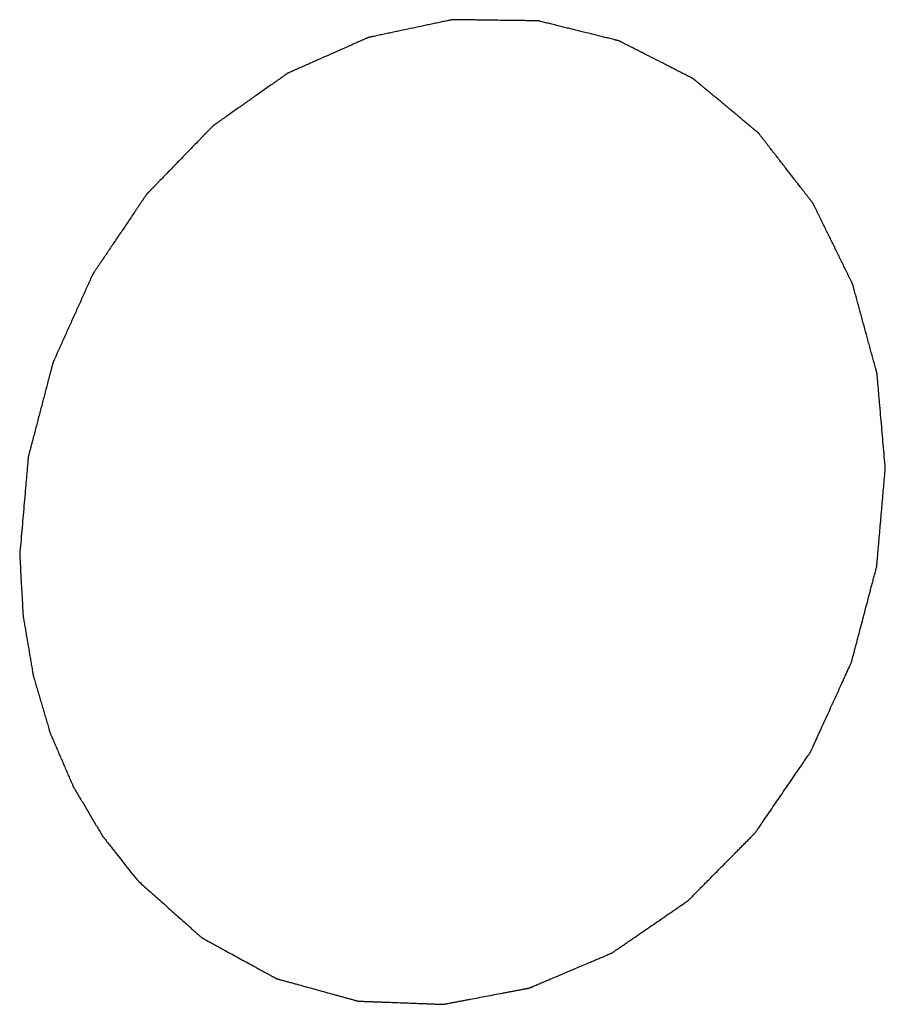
# Model space of a CAD drawing. Header units: millimetres. Extents: x 2798 to 3316, y 1544 to 1917.
# Tile 7 of 17: x 2870.83 to 2871.96, y 1579 to 1580.28. Entities that reach past the tile are written whole.
import ezdxf

# ---------------------------------------------------------------- set-up
doc = ezdxf.new("R2010")
doc.units = ezdxf.units.MM

msp = doc.modelspace()

# ---------------------------------------------------------------- linework, layer by layer
at = {"color": 7, "linetype": 'Continuous'}
for points, knots in [([(2871.95947, 1579.70029), (2871.95858, 1579.71056), (2871.95724, 1579.72597), (2871.95545, 1579.74651), (2871.95411, 1579.76192), (2871.95299, 1579.77476), (2871.9521, 1579.78503), (2871.95143, 1579.79274), (2871.95087, 1579.79915), (2871.95042, 1579.80429), (2871.95009, 1579.80814), (2871.94975, 1579.81199), (2871.94947, 1579.8152), (2871.94925, 1579.81777), (2871.94911, 1579.81938), (2871.949, 1579.82066), (2871.94892, 1579.82162), (2871.94884, 1579.82243), (2871.9488, 1579.82299), (2871.94877, 1579.82331), (2871.94876, 1579.82355), (2871.94868, 1579.82378), (2871.94861, 1579.82408), (2871.94846, 1579.82461), (2871.94825, 1579.82537), (2871.948, 1579.82628), (2871.94767, 1579.82749), (2871.94726, 1579.82901), (2871.9466, 1579.83143), (2871.94577, 1579.83446), (2871.94478, 1579.8381), (2871.94379, 1579.84174), (2871.94246, 1579.84659), (2871.94081, 1579.85265), (2871.93883, 1579.85993), (2871.93618, 1579.86963), (2871.93287, 1579.88176), (2871.92956, 1579.89388), (2871.92692, 1579.90359), (2871.92493, 1579.91086), (2871.92328, 1579.91692), (2871.92196, 1579.92178), (2871.92096, 1579.92541), (2871.91997, 1579.92905), (2871.91914, 1579.93208), (2871.91848, 1579.93451), (2871.91807, 1579.93602), (2871.91774, 1579.93724), (2871.91749, 1579.93815), (2871.91728, 1579.9389), (2871.91714, 1579.93944), (2871.91705, 1579.93974), (2871.91701, 1579.93997), (2871.91689, 1579.94017), (2871.91676, 1579.94044), (2871.91652, 1579.94092), (2871.91619, 1579.94161), (2871.91579, 1579.94243), (2871.91525, 1579.94352), (2871.91458, 1579.94489), (2871.9135, 1579.94708), (2871.91216, 1579.94982), (2871.91055, 1579.95311), (2871.90894, 1579.95639), (2871.90679, 1579.96077), (2871.9041, 1579.96625), (2871.90088, 1579.97282), (2871.89658, 1579.98158), (2871.89121, 1579.99253), (2871.88583, 1580.00348), (2871.88154, 1580.01225), (2871.87831, 1580.01882), (2871.87563, 1580.02429), (2871.87348, 1580.02867), (2871.87186, 1580.03196), (2871.87025, 1580.03524), (2871.86891, 1580.03798), (2871.86784, 1580.04017), (2871.86716, 1580.04154), (2871.86663, 1580.04264), (2871.86622, 1580.04346), (2871.86589, 1580.04414), (2871.86565, 1580.04462), (2871.86552, 1580.04489), (2871.86543, 1580.04511), (2871.86528, 1580.04528), (2871.8651, 1580.04552), (2871.86477, 1580.04593), (2871.86431, 1580.04653), (2871.86376, 1580.04724), (2871.86302, 1580.04819), (2871.8621, 1580.04938), (2871.86062, 1580.05128), (2871.85878, 1580.05366), (2871.85656, 1580.05651), (2871.85435, 1580.05937), (2871.8514, 1580.06317), (2871.84771, 1580.06793), (2871.84329, 1580.07363), (2871.83738, 1580.08124), (2871.83001, 1580.09075), (2871.82263, 1580.10026), (2871.81673, 1580.10787), (2871.8123, 1580.11357), (2871.80861, 1580.11833), (2871.80566, 1580.12213), (2871.80345, 1580.12499), (2871.80123, 1580.12784), (2871.79939, 1580.13022), (2871.79791, 1580.13212), (2871.79699, 1580.13331), (2871.79625, 1580.13426), (2871.7957, 1580.13497), (2871.79524, 1580.13556), (2871.79492, 1580.13598), (2871.79473, 1580.13622), (2871.7946, 1580.13641), (2871.79443, 1580.13653), (2871.79421, 1580.13672), (2871.79382, 1580.13704), (2871.79327, 1580.1375), (2871.7926, 1580.13806), (2871.79172, 1580.13879), (2871.79062, 1580.13972), (2871.78885, 1580.14119), (2871.78664, 1580.14303), (2871.78398, 1580.14525), (2871.78133, 1580.14746), (2871.77779, 1580.15041), (2871.77337, 1580.15409), (2871.76807, 1580.15852), (2871.76099, 1580.16442), (2871.75215, 1580.17179), (2871.7433, 1580.17916), (2871.73623, 1580.18506), (2871.73092, 1580.18949), (2871.7265, 1580.19317), (2871.72297, 1580.19612), (2871.72031, 1580.19834), (2871.71766, 1580.20055), (2871.71545, 1580.20239), (2871.71368, 1580.20387), (2871.71257, 1580.20479), (2871.71169, 1580.20552), (2871.71103, 1580.20608), (2871.71047, 1580.20654), (2871.71009, 1580.20686), (2871.70986, 1580.20704), (2871.70971, 1580.2072), (2871.70951, 1580.20728), (2871.70926, 1580.20741), (2871.70882, 1580.20763), (2871.70819, 1580.20795), (2871.70743, 1580.20834), (2871.70642, 1580.20885), (2871.70516, 1580.2095), (2871.70314, 1580.21052), (2871.70062, 1580.21181), (2871.6976, 1580.21335), (2871.69457, 1580.21489), (2871.69054, 1580.21695), (2871.68549, 1580.21952), (2871.67944, 1580.2226), (2871.67138, 1580.22671), (2871.66129, 1580.23185), (2871.6512, 1580.23699), (2871.64314, 1580.2411), (2871.63708, 1580.24418), (2871.63204, 1580.24675), (2871.62801, 1580.24881), (2871.62498, 1580.25035), (2871.62196, 1580.25189), (2871.61943, 1580.25317), (2871.61742, 1580.2542), (2871.61616, 1580.25484), (2871.61515, 1580.25536), (2871.61439, 1580.25574), (2871.61376, 1580.25606), (2871.61332, 1580.25629), (2871.61307, 1580.25641), (2871.61288, 1580.25653), (2871.61267, 1580.25656), (2871.6124, 1580.25663), (2871.61192, 1580.25675), (2871.61124, 1580.25692), (2871.61042, 1580.25712), (2871.60932, 1580.25739), (2871.60795, 1580.25773), (2871.60577, 1580.25827), (2871.60303, 1580.25895), (2871.59975, 1580.25976), (2871.59646, 1580.26057), (2871.59209, 1580.26166), (2871.58661, 1580.26301), (2871.58005, 1580.26464), (2871.57129, 1580.2668), (2871.56035, 1580.26951), (2871.5494, 1580.27222), (2871.54065, 1580.27438), (2871.53408, 1580.27601), (2871.52861, 1580.27736), (2871.52423, 1580.27844), (2871.52095, 1580.27926), (2871.51767, 1580.28007), (2871.51493, 1580.28075), (2871.51274, 1580.28129), (2871.51137, 1580.28163), (2871.51028, 1580.2819), (2871.50946, 1580.2821), (2871.50877, 1580.28227), (2871.5083, 1580.28239), (2871.50802, 1580.28245), (2871.50782, 1580.28252), (2871.5076, 1580.28251), (2871.50731, 1580.28251), (2871.5068, 1580.28252), (2871.50608, 1580.28253), (2871.50521, 1580.28254), (2871.50405, 1580.28256), (2871.5026, 1580.28257), (2871.50028, 1580.28261), (2871.49739, 1580.28264), (2871.49391, 1580.28269), (2871.49043, 1580.28274), (2871.4858, 1580.2828), (2871.48, 1580.28287), (2871.47305, 1580.28297), (2871.46377, 1580.28309), (2871.45218, 1580.28324), (2871.44059, 1580.2834), (2871.43132, 1580.28352), (2871.42437, 1580.28361), (2871.41857, 1580.28369), (2871.41394, 1580.28375), (2871.41046, 1580.2838), (2871.40698, 1580.28384), (2871.40409, 1580.28388), (2871.40177, 1580.28391), (2871.40032, 1580.28393), (2871.39916, 1580.28395), (2871.39829, 1580.28396), (2871.39757, 1580.28396), (2871.39706, 1580.28398), (2871.39677, 1580.28397), (2871.39655, 1580.28399), (2871.39634, 1580.28393), (2871.39605, 1580.28388), (2871.39556, 1580.28377), (2871.39484, 1580.28362), (2871.39399, 1580.28344), (2871.39285, 1580.2832), (2871.39143, 1580.28289), (2871.38915, 1580.28241), (2871.3863, 1580.28181), (2871.38289, 1580.28109), (2871.37947, 1580.28036), (2871.37491, 1580.2794), (2871.36922, 1580.27819), (2871.36238, 1580.27674), (2871.35327, 1580.27482), (2871.34188, 1580.2724), (2871.33049, 1580.26999), (2871.32138, 1580.26806), (2871.31455, 1580.26662), (2871.30885, 1580.26541), (2871.3043, 1580.26444), (2871.30088, 1580.26372), (2871.29747, 1580.263), (2871.29462, 1580.26239), (2871.29234, 1580.26191), (2871.29092, 1580.26161), (2871.28978, 1580.26137), (2871.28892, 1580.26119), (2871.28821, 1580.26104), (2871.28771, 1580.26093), (2871.28743, 1580.26087), (2871.28721, 1580.26084), (2871.28701, 1580.26073), (2871.28674, 1580.26062), (2871.28626, 1580.2604), (2871.28557, 1580.2601), (2871.28475, 1580.25973), (2871.28365, 1580.25925), (2871.28228, 1580.25864), (2871.28009, 1580.25767), (2871.27735, 1580.25645), (2871.27407, 1580.255), (2871.27078, 1580.25354), (2871.2664, 1580.25159), (2871.26092, 1580.24916), (2871.25435, 1580.24625), (2871.24558, 1580.24236), (2871.23463, 1580.2375), (2871.22367, 1580.23264), (2871.21491, 1580.22875), (2871.20833, 1580.22584), (2871.20286, 1580.22341), (2871.19847, 1580.22146), (2871.19519, 1580.22001), (2871.1919, 1580.21855), (2871.18916, 1580.21733), (2871.18697, 1580.21636), (2871.1856, 1580.21575), (2871.18451, 1580.21527), (2871.18368, 1580.2149), (2871.183, 1580.2146), (2871.18252, 1580.21439), (2871.18225, 1580.21426), (2871.18204, 1580.21419), (2871.18185, 1580.21404), (2871.1816, 1580.21386), (2871.18116, 1580.21355), (2871.18053, 1580.21311), (2871.17977, 1580.21257), (2871.17876, 1580.21186), (2871.17749, 1580.21097), (2871.17547, 1580.20954), (2871.17295, 1580.20776), (2871.16992, 1580.20563), (2871.16688, 1580.20349), (2871.16284, 1580.20064), (2871.15779, 1580.19708), (2871.15173, 1580.19281), (2871.14364, 1580.18711), (2871.13354, 1580.17999), (2871.12344, 1580.17286), (2871.11535, 1580.16717), (2871.10929, 1580.16289), (2871.10424, 1580.15933), (2871.1002, 1580.15648), (2871.09716, 1580.15434), (2871.09413, 1580.15221), (2871.09161, 1580.15043), (2871.08959, 1580.149), (2871.08832, 1580.14811), (2871.08731, 1580.1474), (2871.08655, 1580.14687), (2871.08592, 1580.14642), (2871.08548, 1580.14611), (2871.08523, 1580.14593), (2871.08503, 1580.14581), (2871.08487, 1580.14562), (2871.08464, 1580.14539), (2871.08425, 1580.14498), (2871.08369, 1580.1444), (2871.08301, 1580.14371), (2871.08211, 1580.14278), (2871.08098, 1580.14162), (2871.07918, 1580.13976), (2871.07693, 1580.13743), (2871.07422, 1580.13465), (2871.07152, 1580.13186), (2871.06791, 1580.12814), (2871.06341, 1580.12349), (2871.058, 1580.11792), (2871.05079, 1580.11048), (2871.04177, 1580.10119), (2871.03276, 1580.0919), (2871.02555, 1580.08446), (2871.02014, 1580.07889), (2871.01564, 1580.07424), (2871.01203, 1580.07052), (2871.00933, 1580.06774), (2871.00662, 1580.06495), (2871.00437, 1580.06263), (2871.00257, 1580.06077), (2871.00144, 1580.05961), (2871.00054, 1580.05868), (2870.99986, 1580.05798), (2870.9993, 1580.0574), (2870.9989, 1580.05699), (2870.99868, 1580.05676), (2870.9985, 1580.05659), (2870.99838, 1580.05638), (2870.99819, 1580.05611), (2870.99788, 1580.05564), (2870.99742, 1580.05497), (2870.99688, 1580.05416), (2870.99615, 1580.05308), (2870.99524, 1580.05173), (2870.99379, 1580.04958), (2870.99197, 1580.04688), (2870.98979, 1580.04364), (2870.98761, 1580.04041), (2870.98471, 1580.0361), (2870.98108, 1580.0307), (2870.97672, 1580.02423), (2870.97091, 1580.01561), (2870.96364, 1580.00482), (2870.95638, 1579.99404), (2870.95057, 1579.98541), (2870.94621, 1579.97894), (2870.94258, 1579.97355), (2870.93967, 1579.96923), (2870.93749, 1579.966), (2870.93531, 1579.96276), (2870.9335, 1579.96007), (2870.93205, 1579.95791), (2870.93114, 1579.95656), (2870.93041, 1579.95548), (2870.92987, 1579.95467), (2870.92941, 1579.954), (2870.92909, 1579.95353), (2870.92892, 1579.95326), (2870.92877, 1579.95306), (2870.92868, 1579.95283), (2870.92854, 1579.95253), (2870.92831, 1579.952), (2870.92797, 1579.95125), (2870.92756, 1579.95035), (2870.92702, 1579.94915), (2870.92634, 1579.94765), (2870.92526, 1579.94525), (2870.92391, 1579.94225), (2870.92229, 1579.93864), (2870.92067, 1579.93504), (2870.9185, 1579.93024), (2870.9158, 1579.92423), (2870.91255, 1579.91702), (2870.90823, 1579.90741), (2870.90282, 1579.8954), (2870.89741, 1579.88339), (2870.89309, 1579.87378), (2870.88984, 1579.86658), (2870.88714, 1579.86057), (2870.88497, 1579.85577), (2870.88335, 1579.85216), (2870.88173, 1579.84856), (2870.88038, 1579.84556), (2870.8793, 1579.84315), (2870.87862, 1579.84165), (2870.87808, 1579.84045), (2870.87767, 1579.83955), (2870.87734, 1579.8388), (2870.8771, 1579.83828), (2870.87697, 1579.83797), (2870.87685, 1579.83775), (2870.8768, 1579.83751), (2870.87671, 1579.83719), (2870.87657, 1579.83663), (2870.87636, 1579.83583), (2870.87611, 1579.83487), (2870.87577, 1579.8336), (2870.87536, 1579.832), (2870.87469, 1579.82944), (2870.87385, 1579.82625), (2870.87285, 1579.82241), (2870.87184, 1579.81858), (2870.8705, 1579.81347), (2870.86883, 1579.80708), (2870.86682, 1579.79941), (2870.86415, 1579.78918), (2870.8608, 1579.7764), (2870.85746, 1579.76362), (2870.85478, 1579.7534), (2870.85277, 1579.74573), (2870.8511, 1579.73934), (2870.84976, 1579.73423), (2870.84876, 1579.73039), (2870.84775, 1579.72656), (2870.84692, 1579.72337), (2870.84625, 1579.72081), (2870.84583, 1579.71921), (2870.84549, 1579.71793), (2870.84524, 1579.71698), (2870.84504, 1579.71618), (2870.84489, 1579.71562), (2870.84481, 1579.7153), (2870.84473, 1579.71506), (2870.84472, 1579.71481), (2870.84469, 1579.71448), (2870.84464, 1579.71389), (2870.84457, 1579.71306), (2870.84448, 1579.71207), (2870.84437, 1579.71074), (2870.84422, 1579.70907), (2870.84399, 1579.70642), (2870.8437, 1579.70309), (2870.84335, 1579.6991), (2870.84301, 1579.69511), (2870.84254, 1579.6898), (2870.84197, 1579.68315), (2870.84127, 1579.67517), (2870.84035, 1579.66453), (2870.83919, 1579.65124), (2870.8378, 1579.63528), (2870.83595, 1579.61401), (2870.83456, 1579.59806), (2870.83364, 1579.58742)], [0, 0, 0, 0, 0.015625, 0.0234375, 0.03125, 0.0390625, 0.0429688, 0.046875, 0.0507812, 0.0527344, 0.0546875, 0.0566406, 0.0585938, 0.0595703, 0.0605469, 0.0610352, 0.0615234, 0.0620117, 0.0622559, 0.0623779, 0.0625, 0.0626221, 0.0627441, 0.0629883, 0.0634766, 0.0639648, 0.0644531, 0.0654297, 0.0664062, 0.0683594, 0.0703125, 0.0722656, 0.0742188, 0.078125, 0.0820312, 0.0859375, 0.09375, 0.1015625, 0.1054688, 0.109375, 0.1132812, 0.1152344, 0.1171875, 0.1191406, 0.1210938, 0.1220703, 0.1230469, 0.1235352, 0.1240234, 0.1245117, 0.1247559, 0.1248779, 0.125, 0.1251221, 0.1252441, 0.1254883, 0.1259766, 0.1264648, 0.1269531, 0.1279297, 0.1289062, 0.1308594, 0.1328125, 0.1347656, 0.1367188, 0.140625, 0.1445312, 0.1484375, 0.15625, 0.1640625, 0.1679688, 0.171875, 0.1757812, 0.1777344, 0.1796875, 0.1816406, 0.1835938, 0.1845703, 0.1855469, 0.1860352, 0.1865234, 0.1870117, 0.1872559, 0.1873779, 0.1875, 0.1876221, 0.1877441, 0.1879883, 0.1884766, 0.1889648, 0.1894531, 0.1904297, 0.1914062, 0.1933594, 0.1953125, 0.1972656, 0.1992188, 0.203125, 0.2070312, 0.2109375, 0.21875, 0.2265625, 0.2304688, 0.234375, 0.2382812, 0.2402344, 0.2421875, 0.2441406, 0.2460938, 0.2470703, 0.2480469, 0.2485352, 0.2490234, 0.2495117, 0.2497559, 0.2498779, 0.25, 0.2501221, 0.2502441, 0.2504883, 0.2509766, 0.2514648, 0.2519531, 0.2529297, 0.2539062, 0.2558594, 0.2578125, 0.2597656, 0.2617188, 0.265625, 0.2695312, 0.2734375, 0.28125, 0.2890625, 0.2929688, 0.296875, 0.3007812, 0.3027344, 0.3046875, 0.3066406, 0.3085938, 0.3095703, 0.3105469, 0.3110352, 0.3115234, 0.3120117, 0.3122559, 0.3123779, 0.3125, 0.3126221, 0.3127441, 0.3129883, 0.3134766, 0.3139648, 0.3144531, 0.3154297, 0.3164062, 0.3183594, 0.3203125, 0.3222656, 0.3242188, 0.328125, 0.3320312, 0.3359375, 0.34375, 0.3515625, 0.3554688, 0.359375, 0.3632812, 0.3652344, 0.3671875, 0.3691406, 0.3710938, 0.3720703, 0.3730469, 0.3735352, 0.3740234, 0.3745117, 0.3747559, 0.3748779, 0.375, 0.3751221, 0.3752441, 0.3754883, 0.3759766, 0.3764648, 0.3769531, 0.3779297, 0.3789062, 0.3808594, 0.3828125, 0.3847656, 0.3867188, 0.390625, 0.3945312, 0.3984375, 0.40625, 0.4140625, 0.4179688, 0.421875, 0.4257812, 0.4277344, 0.4296875, 0.4316406, 0.4335938, 0.4345703, 0.4355469, 0.4360352, 0.4365234, 0.4370117, 0.4372559, 0.4373779, 0.4375, 0.4376221, 0.4377441, 0.4379883, 0.4384766, 0.4389648, 0.4394531, 0.4404297, 0.4414062, 0.4433594, 0.4453125, 0.4472656, 0.4492188, 0.453125, 0.4570312, 0.4609375, 0.46875, 0.4765625, 0.4804688, 0.484375, 0.4882812, 0.4902344, 0.4921875, 0.4941406, 0.4960938, 0.4970703, 0.4980469, 0.4985352, 0.4990234, 0.4995117, 0.4997559, 0.4998779, 0.5, 0.5001221, 0.5002441, 0.5004883, 0.5009766, 0.5014648, 0.5019531, 0.5029297, 0.5039062, 0.5058594, 0.5078125, 0.5097656, 0.5117188, 0.515625, 0.5195312, 0.5234375, 0.53125, 0.5390625, 0.5429688, 0.546875, 0.5507812, 0.5527344, 0.5546875, 0.5566406, 0.5585938, 0.5595703, 0.5605469, 0.5610352, 0.5615234, 0.5620117, 0.5622559, 0.5623779, 0.5625, 0.5626221, 0.5627441, 0.5629883, 0.5634766, 0.5639648, 0.5644531, 0.5654297, 0.5664062, 0.5683594, 0.5703125, 0.5722656, 0.5742188, 0.578125, 0.5820312, 0.5859375, 0.59375, 0.6015625, 0.6054688, 0.609375, 0.6132812, 0.6152344, 0.6171875, 0.6191406, 0.6210938, 0.6220703, 0.6230469, 0.6235352, 0.6240234, 0.6245117, 0.6247559, 0.6248779, 0.625, 0.6251221, 0.6252441, 0.6254883, 0.6259766, 0.6264648, 0.6269531, 0.6279297, 0.6289062, 0.6308594, 0.6328125, 0.6347656, 0.6367188, 0.640625, 0.6445312, 0.6484375, 0.65625, 0.6640625, 0.6679688, 0.671875, 0.6757812, 0.6777344, 0.6796875, 0.6816406, 0.6835938, 0.6845703, 0.6855469, 0.6860352, 0.6865234, 0.6870117, 0.6872559, 0.6873779, 0.6875, 0.6876221, 0.6877441, 0.6879883, 0.6884766, 0.6889648, 0.6894531, 0.6904297, 0.6914062, 0.6933594, 0.6953125, 0.6972656, 0.6992188, 0.703125, 0.7070312, 0.7109375, 0.71875, 0.7265625, 0.7304688, 0.734375, 0.7382812, 0.7402344, 0.7421875, 0.7441406, 0.7460938, 0.7470703, 0.7480469, 0.7485352, 0.7490234, 0.7495117, 0.7497559, 0.7498779, 0.75, 0.7501221, 0.7502441, 0.7504883, 0.7509766, 0.7514648, 0.7519531, 0.7529297, 0.7539062, 0.7558594, 0.7578125, 0.7597656, 0.7617188, 0.765625, 0.7695312, 0.7734375, 0.78125, 0.7890625, 0.7929688, 0.796875, 0.8007812, 0.8027344, 0.8046875, 0.8066406, 0.8085938, 0.8095703, 0.8105469, 0.8110352, 0.8115234, 0.8120117, 0.8122559, 0.8123779, 0.8125, 0.8126221, 0.8127441, 0.8129883, 0.8134766, 0.8139648, 0.8144531, 0.8154297, 0.8164062, 0.8183594, 0.8203125, 0.8222656, 0.8242188, 0.828125, 0.8320312, 0.8359375, 0.84375, 0.8515625, 0.8554688, 0.859375, 0.8632812, 0.8652344, 0.8671875, 0.8691406, 0.8710938, 0.8720703, 0.8730469, 0.8735352, 0.8740234, 0.8745117, 0.8747559, 0.8748779, 0.875, 0.8751221, 0.8752441, 0.8754883, 0.8759766, 0.8764648, 0.8769531, 0.8779297, 0.8789062, 0.8808594, 0.8828125, 0.8847656, 0.8867188, 0.890625, 0.8945312, 0.8984375, 0.90625, 0.9140625, 0.9179688, 0.921875, 0.9257812, 0.9277344, 0.9296875, 0.9316406, 0.9335938, 0.9345703, 0.9355469, 0.9360352, 0.9365234, 0.9370117, 0.9372559, 0.9373779, 0.9375, 0.9376221, 0.9377441, 0.9379883, 0.9384766, 0.9389648, 0.9394531, 0.9404297, 0.9414062, 0.9433594, 0.9453125, 0.9472656, 0.9492188, 0.953125, 0.9570312, 0.9609375, 0.96875, 0.9765625, 0.984375, 1, 1, 1, 1]), ([(2870.9862, 1579.16452), (2870.99147, 1579.15982), (2871.002, 1579.15043), (2871.01517, 1579.13869), (2871.0257, 1579.1293), (2871.0336, 1579.12225), (2871.0415, 1579.11521), (2871.04808, 1579.10934), (2871.05335, 1579.10464), (2871.0573, 1579.10112), (2871.06059, 1579.09818), (2871.06322, 1579.09584), (2871.0652, 1579.09408), (2871.06684, 1579.09261), (2871.06816, 1579.09143), (2871.06898, 1579.0907), (2871.06964, 1579.09011), (2871.07006, 1579.08975), (2871.07034, 1579.08949), (2871.07051, 1579.08935), (2871.0707, 1579.08925), (2871.07094, 1579.08912), (2871.07151, 1579.08881), (2871.07236, 1579.08834), (2871.0735, 1579.08771), (2871.07464, 1579.08709), (2871.07616, 1579.08626), (2871.07881, 1579.0848), (2871.08261, 1579.08272), (2871.08716, 1579.08022), (2871.09171, 1579.07773), (2871.09627, 1579.07523), (2871.10234, 1579.0719), (2871.10992, 1579.06774), (2871.11903, 1579.06275), (2871.12814, 1579.05775), (2871.13572, 1579.05359), (2871.14179, 1579.05026), (2871.14635, 1579.04777), (2871.1509, 1579.04527), (2871.15545, 1579.04277), (2871.15925, 1579.04069), (2871.1619, 1579.03924), (2871.16342, 1579.03841), (2871.16456, 1579.03778), (2871.1657, 1579.03716), (2871.16655, 1579.03669), (2871.16712, 1579.03638), (2871.16736, 1579.03625), (2871.16754, 1579.03614), (2871.16775, 1579.03607), (2871.16811, 1579.03598), (2871.16863, 1579.03583), (2871.16946, 1579.0356), (2871.1705, 1579.03532), (2871.17216, 1579.03486), (2871.17423, 1579.03429), (2871.17672, 1579.0336), (2871.18003, 1579.03269), (2871.18418, 1579.03154), (2871.18916, 1579.03017), (2871.19579, 1579.02834), (2871.20409, 1579.02605), (2871.21404, 1579.02331), (2871.22399, 1579.02056), (2871.23395, 1579.01782), (2871.24224, 1579.01553), (2871.24887, 1579.0137), (2871.25385, 1579.01233), (2871.258, 1579.01118), (2871.26132, 1579.01027), (2871.2638, 1579.00958), (2871.26629, 1579.00889), (2871.26836, 1579.00832), (2871.27002, 1579.00786), (2871.27127, 1579.00752), (2871.2723, 1579.00724), (2871.27303, 1579.00703), (2871.27345, 1579.00693), (2871.27375, 1579.00681), (2871.27408, 1579.00683), (2871.27451, 1579.0068), (2871.27527, 1579.00678), (2871.27636, 1579.00674), (2871.27766, 1579.00669), (2871.27939, 1579.00662), (2871.28156, 1579.00654), (2871.28416, 1579.00645), (2871.28676, 1579.00635), (2871.29023, 1579.00622), (2871.29457, 1579.00606), (2871.29977, 1579.00586), (2871.30671, 1579.0056), (2871.31538, 1579.00528), (2871.32579, 1579.00489), (2871.3362, 1579.0045), (2871.3466, 1579.00411), (2871.35528, 1579.00379), (2871.36222, 1579.00353), (2871.36742, 1579.00334), (2871.37175, 1579.00317), (2871.37522, 1579.00304), (2871.37783, 1579.00295), (2871.37999, 1579.00287), (2871.38173, 1579.0028), (2871.38281, 1579.00276), (2871.38368, 1579.00273), (2871.38422, 1579.00271), (2871.3846, 1579.00269), (2871.38482, 1579.00269), (2871.38504, 1579.00274), (2871.38531, 1579.00279), (2871.38596, 1579.00292), (2871.38694, 1579.0031), (2871.38825, 1579.00335), (2871.38955, 1579.0036), (2871.3913, 1579.00393), (2871.39434, 1579.00451), (2871.3987, 1579.00533), (2871.40392, 1579.00632), (2871.40915, 1579.00732), (2871.41437, 1579.00831), (2871.42134, 1579.00963), (2871.43005, 1579.01128), (2871.4405, 1579.01326), (2871.45095, 1579.01525), (2871.45966, 1579.0169), (2871.46663, 1579.01822), (2871.47185, 1579.01921), (2871.47708, 1579.0202), (2871.4823, 1579.0212), (2871.48666, 1579.02202), (2871.4897, 1579.0226), (2871.49145, 1579.02293), (2871.49275, 1579.02318), (2871.49406, 1579.02343), (2871.49504, 1579.02361), (2871.49569, 1579.02374), (2871.49602, 1579.0238), (2871.49634, 1579.02387), (2871.49676, 1579.02407), (2871.49729, 1579.02428), (2871.49813, 1579.02464), (2871.49918, 1579.02509), (2871.50086, 1579.0258), (2871.50296, 1579.02669), (2871.50548, 1579.02776), (2871.50884, 1579.02919), (2871.51304, 1579.03097), (2871.51808, 1579.03311), (2871.5248, 1579.03596), (2871.5332, 1579.03952), (2871.54328, 1579.0438), (2871.55337, 1579.04807), (2871.56345, 1579.05235), (2871.57185, 1579.05591), (2871.57857, 1579.05877), (2871.58361, 1579.0609), (2871.58865, 1579.06304), (2871.59285, 1579.06482), (2871.59621, 1579.06625), (2871.59831, 1579.06714), (2871.6, 1579.06785), (2871.60126, 1579.06839), (2871.6023, 1579.06884), (2871.60304, 1579.06914), (2871.60346, 1579.06933), (2871.60378, 1579.06944), (2871.60407, 1579.06966), (2871.60446, 1579.06992), (2871.60513, 1579.07039), (2871.6061, 1579.07106), (2871.60727, 1579.07186), (2871.60882, 1579.07292), (2871.61076, 1579.07426), (2871.61387, 1579.07639), (2871.61775, 1579.07906), (2871.62241, 1579.08226), (2871.62706, 1579.08546), (2871.63327, 1579.08973), (2871.64104, 1579.09506), (2871.65035, 1579.10146), (2871.65967, 1579.10786), (2871.66898, 1579.11427), (2871.67675, 1579.1196), (2871.68296, 1579.12387), (2871.68761, 1579.12707), (2871.69149, 1579.12974), (2871.6946, 1579.13187), (2871.69693, 1579.13347), (2871.69887, 1579.1348), (2871.70042, 1579.13587), (2871.70139, 1579.13654), (2871.70217, 1579.13707), (2871.70265, 1579.13741), (2871.70305, 1579.13766), (2871.70331, 1579.13791), (2871.70356, 1579.13817), (2871.70408, 1579.13869), (2871.70484, 1579.13946), (2871.70587, 1579.1405), (2871.70689, 1579.14153), (2871.70825, 1579.14291), (2871.71064, 1579.14532), (2871.71405, 1579.14877), (2871.71814, 1579.15291), (2871.72223, 1579.15704), (2871.72632, 1579.16118), (2871.73177, 1579.1667), (2871.73859, 1579.17359), (2871.74677, 1579.18186), (2871.75495, 1579.19014), (2871.76177, 1579.19703), (2871.76722, 1579.20255), (2871.77132, 1579.20668), (2871.77541, 1579.21082), (2871.7795, 1579.21496), (2871.78291, 1579.2184), (2871.78563, 1579.22116), (2871.78734, 1579.22289), (2871.7887, 1579.22427), (2871.78947, 1579.22504), (2871.78998, 1579.22556), (2871.79024, 1579.22581), (2871.79048, 1579.22608), (2871.79075, 1579.2265), (2871.79111, 1579.22701), (2871.79166, 1579.22783), (2871.79237, 1579.22885), (2871.79349, 1579.23049), (2871.79489, 1579.23254), (2871.79657, 1579.23499), (2871.79881, 1579.23826), (2871.80161, 1579.24235), (2871.80497, 1579.24726), (2871.80946, 1579.25381), (2871.81506, 1579.26199), (2871.82178, 1579.27181), (2871.82851, 1579.28163), (2871.83523, 1579.29145), (2871.84084, 1579.29963), (2871.84532, 1579.30618), (2871.84868, 1579.31109), (2871.85204, 1579.316), (2871.85485, 1579.32009), (2871.85709, 1579.32336), (2871.85849, 1579.32541), (2871.85961, 1579.32705), (2871.86045, 1579.32827), (2871.86115, 1579.3293), (2871.86164, 1579.33001), (2871.86192, 1579.33042), (2871.86215, 1579.33072), (2871.86228, 1579.33107), (2871.8625, 1579.33153), (2871.86286, 1579.33233), (2871.86338, 1579.33347), (2871.86401, 1579.33484), (2871.86484, 1579.33667), (2871.86588, 1579.33896), (2871.86755, 1579.34262), (2871.86963, 1579.34719), (2871.87213, 1579.35268), (2871.87463, 1579.35817), (2871.87797, 1579.36549), (2871.88214, 1579.37464), (2871.88714, 1579.38562), (2871.89214, 1579.39659), (2871.89714, 1579.40757), (2871.90131, 1579.41672), (2871.90465, 1579.42404), (2871.90715, 1579.42953), (2871.90923, 1579.4341), (2871.9109, 1579.43776), (2871.91215, 1579.4405), (2871.91319, 1579.44279), (2871.91403, 1579.44462), (2871.91455, 1579.44576), (2871.91497, 1579.44668), (2871.91522, 1579.44725), (2871.91544, 1579.4477), (2871.91559, 1579.44819), (2871.9158, 1579.44904), (2871.91613, 1579.45026), (2871.91664, 1579.45221), (2871.91728, 1579.45465), (2871.91831, 1579.45855), (2871.91959, 1579.46343), (2871.92114, 1579.46928), (2871.92268, 1579.47513), (2871.92422, 1579.48098), (2871.92627, 1579.48878), (2871.92884, 1579.49853), (2871.93192, 1579.51024), (2871.93501, 1579.52194), (2871.93757, 1579.53169), (2871.93963, 1579.53949), (2871.94117, 1579.54535), (2871.94271, 1579.5512), (2871.94425, 1579.55705), (2871.94554, 1579.56192), (2871.94657, 1579.56582), (2871.94721, 1579.56826), (2871.94772, 1579.57021), (2871.94804, 1579.57143), (2871.94827, 1579.57229), (2871.94838, 1579.57277), (2871.94841, 1579.57328), (2871.94847, 1579.5739), (2871.94856, 1579.5749), (2871.94867, 1579.57614), (2871.94884, 1579.57814), (2871.94906, 1579.58063), (2871.94932, 1579.58362), (2871.94966, 1579.58761), (2871.9501, 1579.5926), (2871.95062, 1579.59858), (2871.95131, 1579.60656), (2871.95218, 1579.61653), (2871.95322, 1579.62849), (2871.95426, 1579.64046), (2871.95565, 1579.65641), (2871.95739, 1579.67636), (2871.95877, 1579.69231), (2871.95947, 1579.70029)], [0, 0, 0, 0, 0.015625, 0.03125, 0.0390625, 0.046875, 0.0546875, 0.0625, 0.0664062, 0.0703125, 0.0742188, 0.0761719, 0.078125, 0.0800781, 0.0810547, 0.0820312, 0.0825195, 0.0830078, 0.083252, 0.083374, 0.0834961, 0.0837402, 0.0839844, 0.0849609, 0.0859375, 0.0869141, 0.0878906, 0.0898438, 0.09375, 0.0976562, 0.1015625, 0.1054688, 0.109375, 0.1171875, 0.125, 0.1328125, 0.140625, 0.1445312, 0.1484375, 0.1523438, 0.15625, 0.1601562, 0.1621094, 0.1630859, 0.1640625, 0.1650391, 0.1660156, 0.1662598, 0.1665039, 0.166626, 0.166748, 0.1669922, 0.1674805, 0.1679688, 0.1689453, 0.1699219, 0.171875, 0.1738281, 0.1757812, 0.1796875, 0.1835938, 0.1875, 0.1953125, 0.203125, 0.2109375, 0.21875, 0.2265625, 0.2304688, 0.234375, 0.2382812, 0.2402344, 0.2421875, 0.2441406, 0.2460938, 0.2470703, 0.2480469, 0.2490234, 0.2495117, 0.2497559, 0.25, 0.2502441, 0.2504883, 0.2509766, 0.2519531, 0.2529297, 0.2539062, 0.2558594, 0.2578125, 0.2597656, 0.2617188, 0.265625, 0.2695312, 0.2734375, 0.28125, 0.2890625, 0.296875, 0.3046875, 0.3125, 0.3164062, 0.3203125, 0.3242188, 0.3261719, 0.328125, 0.3300781, 0.3310547, 0.3320312, 0.3325195, 0.3330078, 0.333252, 0.333374, 0.3334961, 0.3337402, 0.3339844, 0.3349609, 0.3359375, 0.3369141, 0.3378906, 0.3398438, 0.34375, 0.3476562, 0.3515625, 0.3554688, 0.359375, 0.3671875, 0.375, 0.3828125, 0.390625, 0.3945312, 0.3984375, 0.4023438, 0.40625, 0.4101562, 0.4121094, 0.4130859, 0.4140625, 0.4150391, 0.4160156, 0.4162598, 0.4165039, 0.416748, 0.4169922, 0.4174805, 0.4179688, 0.4189453, 0.4199219, 0.421875, 0.4238281, 0.4257812, 0.4296875, 0.4335938, 0.4375, 0.4453125, 0.453125, 0.4609375, 0.46875, 0.4765625, 0.4804688, 0.484375, 0.4882812, 0.4921875, 0.4941406, 0.4960938, 0.4970703, 0.4980469, 0.4990234, 0.4995117, 0.4997559, 0.5, 0.5002441, 0.5004883, 0.5009766, 0.5019531, 0.5029297, 0.5039062, 0.5058594, 0.5078125, 0.5117188, 0.515625, 0.5195312, 0.5234375, 0.53125, 0.5390625, 0.546875, 0.5546875, 0.5625, 0.5664062, 0.5703125, 0.5742188, 0.5761719, 0.578125, 0.5800781, 0.5810547, 0.5820312, 0.5825195, 0.5830078, 0.583252, 0.5834961, 0.5837402, 0.5839844, 0.5849609, 0.5859375, 0.5869141, 0.5878906, 0.5898438, 0.59375, 0.5976562, 0.6015625, 0.6054688, 0.609375, 0.6171875, 0.625, 0.6328125, 0.640625, 0.6445312, 0.6484375, 0.6523438, 0.65625, 0.6601562, 0.6621094, 0.6640625, 0.6650391, 0.6660156, 0.6662598, 0.6665039, 0.666748, 0.6669922, 0.6674805, 0.6679688, 0.6689453, 0.6699219, 0.671875, 0.6738281, 0.6757812, 0.6796875, 0.6835938, 0.6875, 0.6953125, 0.703125, 0.7109375, 0.71875, 0.7265625, 0.7304688, 0.734375, 0.7382812, 0.7421875, 0.7441406, 0.7460938, 0.7470703, 0.7480469, 0.7490234, 0.7495117, 0.7497559, 0.75, 0.7502441, 0.7504883, 0.7509766, 0.7519531, 0.7529297, 0.7539062, 0.7558594, 0.7578125, 0.7617188, 0.765625, 0.7695312, 0.7734375, 0.78125, 0.7890625, 0.796875, 0.8046875, 0.8125, 0.8164062, 0.8203125, 0.8242188, 0.8261719, 0.828125, 0.8300781, 0.8310547, 0.8320312, 0.8325195, 0.8330078, 0.833252, 0.8334961, 0.8339844, 0.8349609, 0.8359375, 0.8378906, 0.8398438, 0.84375, 0.8476562, 0.8515625, 0.8554688, 0.859375, 0.8671875, 0.875, 0.8828125, 0.890625, 0.8945312, 0.8984375, 0.9023438, 0.90625, 0.9101562, 0.9121094, 0.9140625, 0.9150391, 0.9160156, 0.9165039, 0.916748, 0.9169922, 0.9174805, 0.9179688, 0.9189453, 0.9199219, 0.921875, 0.9238281, 0.9257812, 0.9296875, 0.9335938, 0.9375, 0.9453125, 0.953125, 0.9609375, 0.96875, 0.984375, 1, 1, 1, 1]), ([(2870.83364, 1579.58742), (2870.83391, 1579.58243), (2870.83447, 1579.57246), (2870.8353, 1579.5575), (2870.83599, 1579.54503), (2870.83655, 1579.53506), (2870.83696, 1579.52758), (2870.83731, 1579.52135), (2870.83759, 1579.51636), (2870.83776, 1579.51325), (2870.8379, 1579.51075), (2870.83799, 1579.50919), (2870.83804, 1579.5081), (2870.83809, 1579.50748), (2870.83821, 1579.50688), (2870.83833, 1579.50612), (2870.83854, 1579.50491), (2870.8388, 1579.50339), (2870.83921, 1579.50096), (2870.83973, 1579.49793), (2870.84035, 1579.49429), (2870.84118, 1579.48944), (2870.84263, 1579.48095), (2870.8447, 1579.46882), (2870.84677, 1579.45669), (2870.84822, 1579.4482), (2870.84904, 1579.44334), (2870.84967, 1579.4397), (2870.85018, 1579.43667), (2870.8506, 1579.43425), (2870.85086, 1579.43273), (2870.85106, 1579.43152), (2870.8512, 1579.43076), (2870.85129, 1579.43015), (2870.85144, 1579.42956), (2870.85175, 1579.42855), (2870.85217, 1579.4271), (2870.85286, 1579.42478), (2870.85371, 1579.42188), (2870.85508, 1579.41724), (2870.85678, 1579.41143), (2870.85883, 1579.40447), (2870.86088, 1579.39751), (2870.86293, 1579.39055), (2870.86497, 1579.38359), (2870.86702, 1579.37662), (2870.86873, 1579.37082), (2870.87009, 1579.36618), (2870.87095, 1579.36328), (2870.87163, 1579.36096), (2870.87214, 1579.35922), (2870.87257, 1579.35777), (2870.87287, 1579.35675), (2870.87304, 1579.35617), (2870.87315, 1579.35573), (2870.87335, 1579.35533), (2870.87358, 1579.35478), (2870.87399, 1579.35383), (2870.87458, 1579.35247), (2870.87528, 1579.35083), (2870.87622, 1579.34866), (2870.8774, 1579.34593), (2870.87928, 1579.34157), (2870.88163, 1579.33613), (2870.88445, 1579.32959), (2870.88727, 1579.32306), (2870.8901, 1579.31652), (2870.89292, 1579.30998), (2870.89574, 1579.30345), (2870.89809, 1579.298), (2870.89997, 1579.29364), (2870.90115, 1579.29092), (2870.90209, 1579.28874), (2870.90268, 1579.28738), (2870.90308, 1579.28642), (2870.90333, 1579.28589), (2870.90364, 1579.28539), (2870.904, 1579.28476), (2870.9046, 1579.28377), (2870.90534, 1579.28251), (2870.90652, 1579.28051), (2870.908, 1579.27801), (2870.90978, 1579.275), (2870.91214, 1579.271), (2870.91629, 1579.26399), (2870.9222, 1579.25398), (2870.92812, 1579.24397), (2870.93227, 1579.23696), (2870.93463, 1579.23295), (2870.93641, 1579.22995), (2870.93789, 1579.22745), (2870.93907, 1579.22545), (2870.93981, 1579.22419), (2870.9404, 1579.22319), (2870.94078, 1579.22257), (2870.94106, 1579.22206), (2870.9414, 1579.2216), (2870.94203, 1579.22082), (2870.9429, 1579.2197), (2870.94431, 1579.2179), (2870.94607, 1579.21566), (2870.94889, 1579.21207), (2870.95241, 1579.20759), (2870.95663, 1579.2022), (2870.96227, 1579.19502), (2870.96931, 1579.18605), (2870.97776, 1579.17529), (2870.98339, 1579.16811), (2870.9862, 1579.16452)], [0, 0, 0, 0, 0.03125, 0.0625, 0.09375, 0.109375, 0.125, 0.140625, 0.1484375, 0.15625, 0.1601562, 0.1640625, 0.1660156, 0.1669922, 0.1679688, 0.1699219, 0.171875, 0.1757812, 0.1796875, 0.1875, 0.1953125, 0.203125, 0.21875, 0.25, 0.28125, 0.296875, 0.3046875, 0.3125, 0.3203125, 0.3242188, 0.328125, 0.3300781, 0.3320312, 0.3330078, 0.3339844, 0.3359375, 0.3398438, 0.34375, 0.3515625, 0.359375, 0.375, 0.390625, 0.40625, 0.421875, 0.4375, 0.453125, 0.46875, 0.4765625, 0.484375, 0.4882812, 0.4921875, 0.4960938, 0.4980469, 0.4990234, 0.5, 0.5009766, 0.5019531, 0.5039062, 0.5078125, 0.5117188, 0.515625, 0.5234375, 0.53125, 0.546875, 0.5625, 0.578125, 0.59375, 0.609375, 0.625, 0.640625, 0.6484375, 0.65625, 0.6601562, 0.6640625, 0.6660156, 0.6669922, 0.6679688, 0.6699219, 0.671875, 0.6757812, 0.6796875, 0.6875, 0.6953125, 0.703125, 0.71875, 0.75, 0.78125, 0.796875, 0.8046875, 0.8125, 0.8203125, 0.8242188, 0.828125, 0.8300781, 0.8320312, 0.8330078, 0.8339844, 0.8359375, 0.8398438, 0.84375, 0.8515625, 0.859375, 0.875, 0.890625, 0.90625, 0.9375, 0.96875, 1, 1, 1, 1])]:
    msp.add_open_spline(points, degree=3, knots=knots, dxfattribs=at)

doc.saveas('drawing.dxf')
